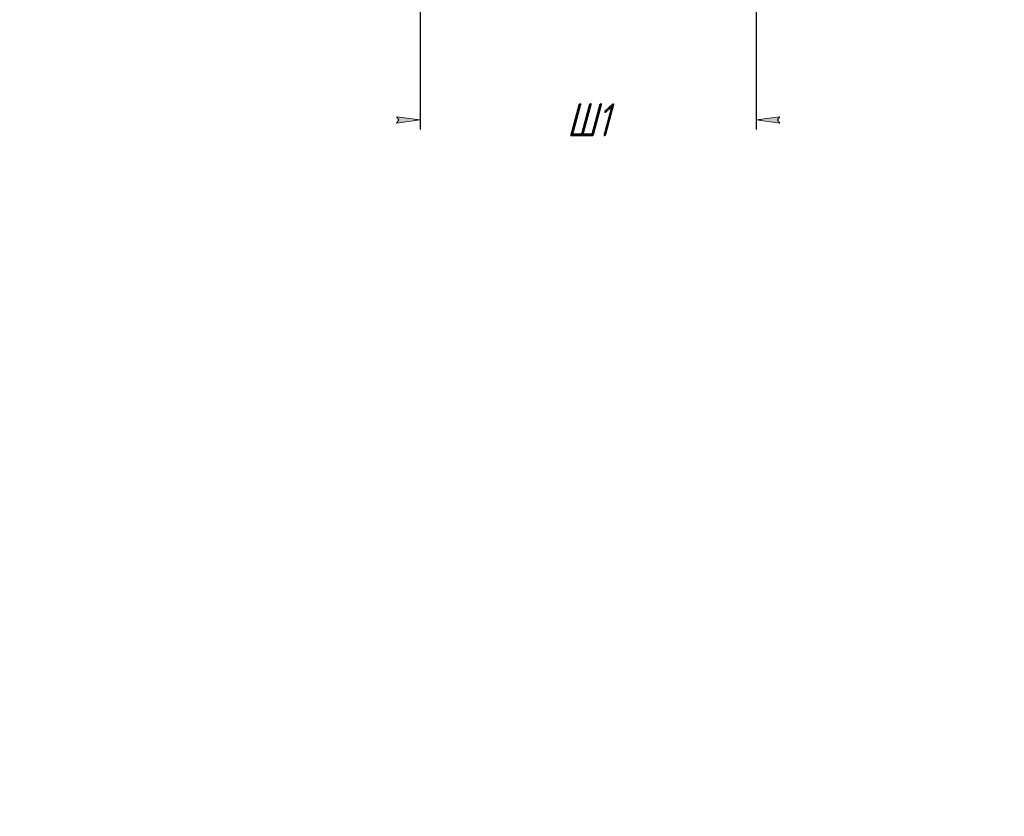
# Model space of a CAD drawing. Header units: millimetres. Extents: x 0 to 420, y 0 to 594.
# Tile 1 of 8: x 0 to 208, y 0 to 168. Entities that reach past the tile are written whole.
import ezdxf

# ---------------------------------------------------------------- set-up
doc = ezdxf.new("R2010")
doc.units = ezdxf.units.MM
doc.linetypes.add('K5LT_THIN', pattern=[0])
doc.layers.add('Системный слой', color=7, linetype='Continuous')
doc.styles.add('KDIMTEXTSTYLE', font='GOST_AU.SHX', dxfattribs={"width": 0.96, "oblique": 15, "height": 5})
doc.dimstyles.new('KDIMSTYLE (1.00)', dxfattribs={"dimtxt": 5, "dimasz": 1, "dimexe": 2, "dimexo": 0, "dimgap": 1, "dimtad": 1, "dimtxsty": 'KDIMTEXTSTYLE', "dimsah": 1, "dimcen": 0, "dimdle": 1, "dimadec": 0, "dimazin": 0, "dimtfac": 0.667, "dimtmove": 0, "dimatfit": 3, "dimfxl": 1, "dimtvp": 1, "dimtolj": 1, "dimtzin": 0, "dimarcsym": 0})

# ---------------------------------------------------------------- blocks, each defined once
blk = doc.blocks.new('KDIMARROW_01')
at = {"layer": 'Системный слой'}
blk.add_hatch(color=0, dxfattribs=at).paths.add_polyline_path([(0, 0), (-5, 0.66), (-4.5, 0), (-5, -0.66)])
at = {"layer": 'Системный слой', "color": 0, "linetype": 'K5LT_THIN', "lineweight": 18}
for p, q in [((-4.5, 0), (-5, 0.66)), ((-5, 0.66), (0, 0)), ((0, 0), (-5, -0.66)), ((-5, -0.66), (-4.5, 0)), ((0, 0), (-1, 0))]:
    blk.add_line(p, q, dxfattribs=at)

msp = doc.modelspace()

# ---------------------------------------------------------------- dimensions: what is measured, and where the dimension line sits
at = {"layer": 'Системный слой', "color": 7}
msp.add_linear_dim(base=(84.683, 147.194), p1=(155.683, 320.897), p2=(84.683, 186.897), location=(120.183, 147.194), text='\\H5.0;\\W0.965;\\Q15;\\H5.0;\\W0.965;\\Q15;\\Q15;\\H7.00;Ш1\\Q15;\\H5.00;', dimstyle='KDIMSTYLE (1.00)', override={"dimexo": 0, "dimblk1": 'KDIMARROW_01', "dimblk2": 'KDIMARROW_01', "dimse1": 0, "dimse2": 0, "dimclrt": 7, "dimtolj": 1}, dxfattribs=at).render()

doc.saveas('drawing.dxf')
